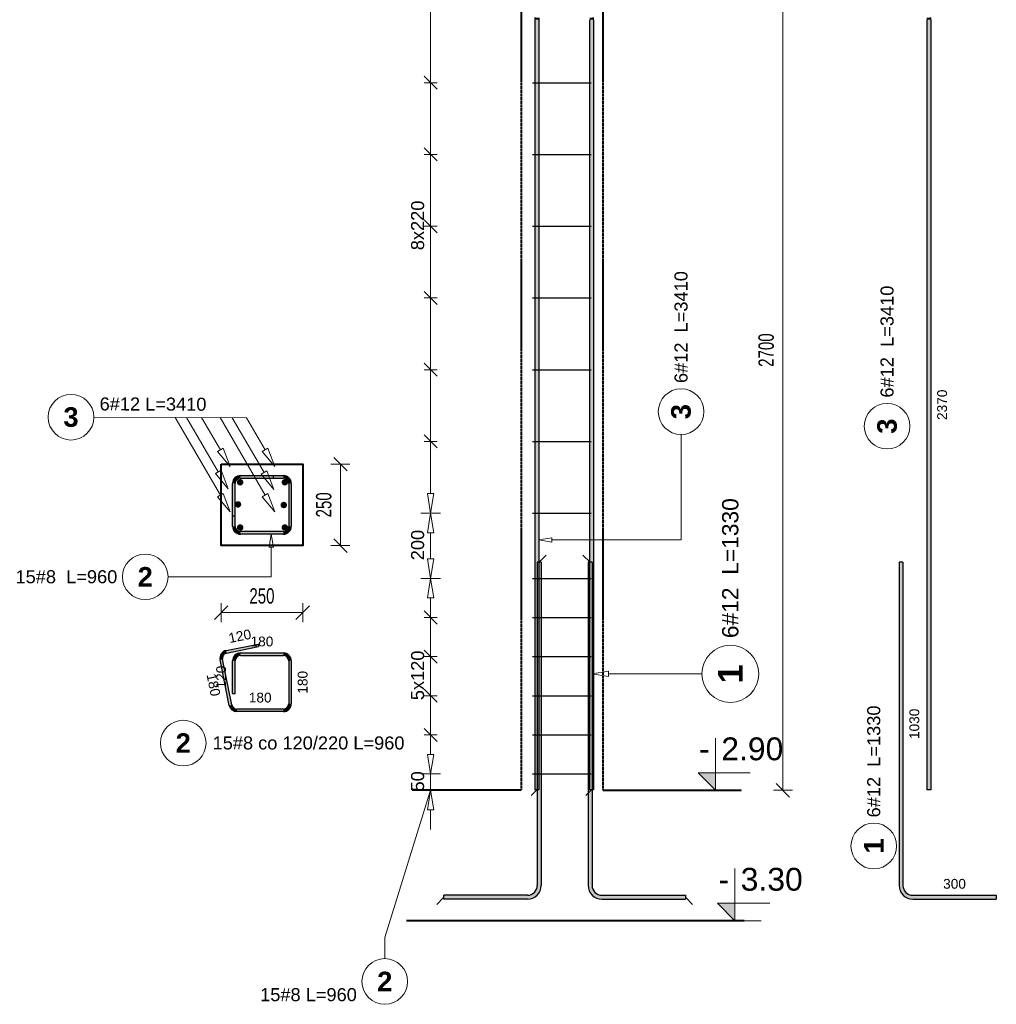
# Model space of a CAD drawing. Extents: x 3922 to 466978, y -142912 to 64503.
# Tile 5 of 62: x 378242 to 381239, y -130198 to -127179. Entities that reach past the tile are written whole.
import ezdxf
from ezdxf.enums import TextEntityAlignment as Align

# ---------------------------------------------------------------- set-up
doc = ezdxf.new("R2010")
doc.units = 0
doc.header["$LTSCALE"] = 10
doc.header["$MEASUREMENT"] = 0
doc.linetypes.add('HIDDEN', pattern=[0.375, 0.25, -0.125])
doc.layers.add('P-Wymiar', color=254, linetype='Continuous', lineweight=9)
doc.layers.add('RCAD_deskowanie', color=3, linetype='Continuous', lineweight=40)
for name, color, linetype in [('RCAD_kształt pręta', 7, 'Continuous'), ('RCAD_opis kształtu pręta', 7, 'Continuous'), ('RCAD_opis rozkładu', 7, 'Continuous'), ('RCAD_pręt wyrzucony', 130, 'Continuous'), ('RCAD_pręty punktowe', 7, 'Continuous'), ('RCAD_rozkład pręta', 7, 'Continuous'), ('RCAD_symbole graficzne', 7, 'Continuous')]:
    doc.layers.add(name, color=color, linetype=linetype)
doc.styles.add('ROMANS', font='arial.ttf', dxfattribs={"width": 0.7})
doc.styles.add('style1', font='arial.ttf')
doc.styles.add('style3', font='arialbd.ttf')
doc.dimstyles.new('A25', dxfattribs={"dimscale": 27, "dimtxt": 1.75, "dimasz": 0.06, "dimexe": 0, "dimexo": 0, "dimgap": 1, "dimtad": 1, "dimdec": 4, "dimrnd": 0.1, "dimdsep": 46, "dimtxsty": 'ROMANS', "dimblk": '[[[[[[[[', "dimcen": 2, "dimdle": 2, "dimse1": 1, "dimse2": 1, "dimclrd": 256, "dimclrt": 1, "dimadec": 0, "dimazin": 0, "dimtfac": 1, "dimtdec": 4, "dimtix": 1, "dimtmove": 2, "dimatfit": 3, "dimldrblk": '[[[[[[[[', "dimfxl": 0, "dimtvp": 0.6, "dimtolj": 1, "dimlwd": -1, "dimarcsym": 0})

# ---------------------------------------------------------------- blocks, each defined once
blk = doc.blocks.new('[[[[[[[[')
at = {"layer": 'P-Wymiar'}
for p, q in [((-12.7, -12.7), (12.7, 12.7)), ((0, 0), (-4.6, 0)), ((0, 18), (0, -18))]:
    blk.add_line(p, q, dxfattribs=at)
blk = doc.blocks.new('*D366')
at = {"layer": 'Defpoints', "color": 0, "transparency": 16777216}
for p in [(379088.9, -128541.6), (379226.4, -128541.6), (379088.9, -128791.6)]:
    blk.add_point(p, dxfattribs=at)
at = {"layer": 'P-Wymiar', "transparency": 16777216}
blk.add_line((379226.4, -128790), (379226.4, -128543.3), dxfattribs=at)
at = {"layer": 'P-Wymiar', "transparency": 16777216, "xscale": 1.62, "yscale": 1.62, "zscale": 1.62}
for p, rotation in [((379226.4, -128541.6), 90), ((379226.4, -128791.6), 270)]:
    blk.add_blockref('[[[[[[[[', p, dxfattribs=dict(at, rotation=rotation))
at = {"layer": 'P-Wymiar', "color": 1, "transparency": 16777216, "insert": (379175.3, -128666.6), "char_height": 47.25, "attachment_point": 5, "rotation": 90, "style": 'ROMANS'}
blk.add_mtext('\\A1;250', dxfattribs=at)
blk = doc.blocks.new('*D367')
at = {"layer": 'Defpoints', "color": 0, "transparency": 16777216}
for p in [(378860.6, -128701.6), (379110.6, -128701.6), (379110.6, -128997.2)]:
    blk.add_point(p, dxfattribs=at)
at = {"layer": 'P-Wymiar', "transparency": 16777216}
blk.add_line((378862.2, -128997.2), (379109, -128997.2), dxfattribs=at)
at = {"layer": 'P-Wymiar', "transparency": 16777216, "xscale": 1.62, "yscale": 1.62, "zscale": 1.62, "rotation": 180}
blk.add_blockref('[[[[[[[[', (378860.6, -128997.2), dxfattribs=at)
at = {"layer": 'P-Wymiar', "transparency": 16777216, "xscale": 1.62, "yscale": 1.62, "zscale": 1.62}
blk.add_blockref('[[[[[[[[', (379110.6, -128997.2), dxfattribs=at)
at = {"layer": 'P-Wymiar', "color": 1, "transparency": 16777216, "insert": (378985.6, -128946.1), "char_height": 47.25, "attachment_point": 5, "style": 'ROMANS'}
blk.add_mtext('\\A1;250', dxfattribs=at)
blk = doc.blocks.new('*D477')
at = {"layer": 'Defpoints', "color": 0, "transparency": 16777216}
for p in [(380826, -126842), (380178.5, -129542), (380583.8, -129542)]:
    blk.add_point(p, dxfattribs=at)
at = {"layer": 'P-Wymiar', "transparency": 16777216}
blk.add_line((380583.8, -126843.6), (380583.8, -129540.4), dxfattribs=at)
at = {"layer": 'P-Wymiar', "transparency": 16777216, "xscale": 1.62, "yscale": 1.62, "zscale": 1.62}
for p, rotation in [((380583.8, -126842), 90), ((380583.8, -129542), 270)]:
    blk.add_blockref('[[[[[[[[', p, dxfattribs=dict(at, rotation=rotation))
at = {"layer": 'P-Wymiar', "color": 1, "transparency": 16777216, "insert": (380532.7, -128192), "char_height": 47.25, "attachment_point": 5, "rotation": 90, "style": 'ROMANS'}
blk.add_mtext('\\A1;2700', dxfattribs=at)

msp = doc.modelspace()

# ---------------------------------------------------------------- hatches: boundary and pattern name
at = {"layer": 'RCAD_kształt pręta'}
h = msp.add_hatch(color=4, dxfattribs=at)
edge = h.paths.add_edge_path(flags=0)
edge.add_line((379823.50269, -127171.67759), (379835.47495, -127172.4931))
edge.add_arc((379925.26688, -127178.60937), 90, 176.10325723, 180)
edge.add_line((379835.26688, -127178.60937), (379823.26688, -127178.60937))
edge.add_arc((379925.26688, -127178.60937), 102, 536.10325723, 540, ccw=False)
for points in [[(379823.26688, -127178.60937), (379835.26688, -127178.60937), (379835.26688, -129540.67669), (379823.26688, -129540.67669)], [(379990.86509, -127178.60937), (380002.86509, -127178.60937), (380002.86509, -129540.67669), (379990.86509, -129540.67669)], [(378919.57002, -128584.64691), (378919.57002, -128576.64691), (379051.57002, -128576.64691), (379051.57002, -128584.64691)], [(378919.57002, -128584.64691), (378919.57002, -128576.64691), (379019.57002, -128576.64691), (379019.57002, -128584.64691)], [(378903.57002, -128700.64691), (378895.57002, -128700.64691), (378895.57002, -128600.64691), (378903.57002, -128600.64691)], [(378903.57002, -128732.64691), (378895.57002, -128732.64691), (378895.57002, -128600.64691), (378903.57002, -128600.64691)], [(379067.57002, -128600.64691), (379075.57002, -128600.64691), (379075.57002, -128732.64691), (379067.57002, -128732.64691)], [(379051.57002, -128748.64691), (379051.57002, -128756.64691), (378919.57002, -128756.64691), (378919.57002, -128748.64691)], [(379830.17065, -128842.39868), (379842.17065, -128842.39868), (379842.17065, -129834.04463), (379830.17065, -129834.04463)], [(379986.442, -128842.39868), (379998.442, -128842.39868), (379998.442, -129834.04463), (379986.442, -129834.04463)], [(379800.17065, -129864.04463), (379800.17065, -129876.04463), (379543.76428, -129876.04463), (379543.76428, -129864.04463)], [(380028.442, -129876.04463), (380028.442, -129864.04463), (380284.84836, -129864.04463), (380284.84836, -129876.04463)]]:
    msp.add_hatch(color=4, dxfattribs=at).paths.add_polyline_path(points, flags=0)
h = msp.add_hatch(color=4, dxfattribs=at)
edge = h.paths.add_edge_path(flags=0)
edge.add_line((380002.86509, -127178.60937), (379990.86509, -127178.60937))
edge.add_arc((379900.86509, -127178.60937), 90, 0, 3.89674277)
edge.add_line((379990.65702, -127172.4931), (380002.62928, -127171.67759))
edge.add_arc((379900.86509, -127178.60937), 102, 360, 363.89674277, ccw=False)
h = msp.add_hatch(color=4, dxfattribs=at)
edge = h.paths.add_edge_path(flags=0)
edge.add_line((378919.57002, -128576.64691), (378919.57002, -128584.64691))
edge.add_arc((378919.57002, -128600.64691), 16, 90, 180)
edge.add_line((378903.57002, -128600.64691), (378895.57002, -128600.64691))
edge.add_arc((378919.57002, -128600.64691), 24, 450, 540, ccw=False)
h = msp.add_hatch(color=4, dxfattribs=at)
edge = h.paths.add_edge_path(flags=0)
edge.add_line((378919.57002, -128576.64691), (378919.57002, -128584.64691))
edge.add_arc((378919.57002, -128600.64691), 16, 90, 180)
edge.add_line((378903.57002, -128600.64691), (378895.57002, -128600.64691))
edge.add_arc((378919.57002, -128600.64691), 24, 450, 540, ccw=False)
h = msp.add_hatch(color=4, dxfattribs=at)
edge = h.paths.add_edge_path(flags=0)
edge.add_line((379075.57002, -128600.64691), (379067.57002, -128600.64691))
edge.add_arc((379051.57002, -128600.64691), 16, 0, 90)
edge.add_line((379051.57002, -128584.64691), (379051.57002, -128576.64691))
edge.add_arc((379051.57002, -128600.64691), 24, 360, 450, ccw=False)
h = msp.add_hatch(color=4, dxfattribs=at)
edge = h.paths.add_edge_path(flags=0)
edge.add_line((378895.57002, -128732.64691), (378903.57002, -128732.64691))
edge.add_arc((378919.57002, -128732.64691), 16, 180, 270)
edge.add_line((378919.57002, -128748.64691), (378919.57002, -128756.64691))
edge.add_arc((378919.57002, -128732.64691), 24, 540, 630, ccw=False)
h = msp.add_hatch(color=4, dxfattribs=at)
edge = h.paths.add_edge_path(flags=0)
edge.add_line((379051.57002, -128756.64691), (379051.57002, -128748.64691))
edge.add_arc((379051.57002, -128732.64691), 16, -90, 0)
edge.add_line((379067.57002, -128732.64691), (379075.57002, -128732.64691))
edge.add_arc((379051.57002, -128732.64691), 24, 270, 360, ccw=False)
h = msp.add_hatch(color=4, dxfattribs=at)
edge = h.paths.add_edge_path(flags=0)
edge.add_line((379800.17065, -129876.04463), (379800.17065, -129864.04463))
edge.add_arc((379800.17065, -129834.04463), 30, -90, 0)
edge.add_line((379830.17065, -129834.04463), (379842.17065, -129834.04463))
edge.add_arc((379800.17065, -129834.04463), 42, 270, 360, ccw=False)
h = msp.add_hatch(color=4, dxfattribs=at)
edge = h.paths.add_edge_path(flags=0)
edge.add_line((379986.442, -129834.04463), (379998.442, -129834.04463))
edge.add_arc((380028.442, -129834.04463), 30, 180, 270)
edge.add_line((380028.442, -129864.04463), (380028.442, -129876.04463))
edge.add_arc((380028.442, -129834.04463), 42, 540, 630, ccw=False)
at = {"layer": 'RCAD_pręt wyrzucony'}
h = msp.add_hatch(color=4, dxfattribs=at)
edge = h.paths.add_edge_path(flags=0)
edge.add_line((381037.51419, -127178.60937), (381025.51419, -127178.60937))
edge.add_arc((380935.51419, -127178.60937), 90, 0, 3.89674277)
edge.add_line((381025.30613, -127172.4931), (381037.27838, -127171.67759))
edge.add_arc((380935.51419, -127178.60937), 102, 360, 363.89674277, ccw=False)
for points in [[(381025.51419, -127178.60937), (381037.51419, -127178.60937), (381037.51419, -129540.67669), (381025.51419, -129540.67669)], [(380940.34378, -128842.39868), (380952.34378, -128842.39868), (380952.34378, -129834.04463), (380940.34378, -129834.04463)], [(378877.26939, -129121.18759), (378875.68004, -129113.34706), (378973.6867, -129093.48013), (378975.27605, -129101.32066)], [(378919.57002, -129128.78286), (378919.57002, -129120.78286), (379051.57002, -129120.78286), (379051.57002, -129128.78286)], [(378893.12905, -129279.96157), (378885.28852, -129281.55093), (378856.92651, -129141.63672), (378864.76704, -129140.04737)], [(378903.57002, -129244.78286), (378895.57002, -129244.78286), (378895.57002, -129144.78286), (378903.57002, -129144.78286)], [(379067.57002, -129144.78286), (379075.57002, -129144.78286), (379075.57002, -129276.78286), (379067.57002, -129276.78286)], [(379051.57002, -129292.78286), (379051.57002, -129300.78286), (378908.81012, -129300.78286), (378908.81012, -129292.78286)], [(380982.34378, -129876.04463), (380982.34378, -129864.04463), (381238.75015, -129864.04463), (381238.75015, -129876.04463)]]:
    msp.add_hatch(color=4, dxfattribs=at).paths.add_polyline_path(points, flags=0)
h = msp.add_hatch(color=4, dxfattribs=at)
edge = h.paths.add_edge_path(flags=0)
edge.add_line((378875.68004, -129113.34706), (378877.26939, -129121.18759))
edge.add_arc((378880.4481, -129136.86866), 16, 101.4591559, 191.4591559)
edge.add_line((378864.76704, -129140.04737), (378856.92651, -129141.63672))
edge.add_arc((378880.4481, -129136.86866), 24, 461.4591559, 551.4591559, ccw=False)
h = msp.add_hatch(color=4, dxfattribs=at)
edge = h.paths.add_edge_path(flags=0)
edge.add_line((378919.57002, -129120.78286), (378919.57002, -129128.78286))
edge.add_arc((378919.57002, -129144.78286), 16, 90, 180)
edge.add_line((378903.57002, -129144.78286), (378895.57002, -129144.78286))
edge.add_arc((378919.57002, -129144.78286), 24, 450, 540, ccw=False)
h = msp.add_hatch(color=4, dxfattribs=at)
edge = h.paths.add_edge_path(flags=0)
edge.add_line((379075.57002, -129144.78286), (379067.57002, -129144.78286))
edge.add_arc((379051.57002, -129144.78286), 16, 0, 90)
edge.add_line((379051.57002, -129128.78286), (379051.57002, -129120.78286))
edge.add_arc((379051.57002, -129144.78286), 24, 360, 450, ccw=False)
h = msp.add_hatch(color=4, dxfattribs=at)
edge = h.paths.add_edge_path(flags=0)
edge.add_line((378885.28852, -129281.55093), (378893.12905, -129279.96157))
edge.add_arc((378908.81012, -129276.78286), 16, -168.5408441, -90)
edge.add_line((378908.81012, -129292.78286), (378908.81012, -129300.78286))
edge.add_arc((378908.81012, -129276.78286), 24, 191.4591559, 270, ccw=False)
h = msp.add_hatch(color=4, dxfattribs=at)
edge = h.paths.add_edge_path(flags=0)
edge.add_line((379051.57002, -129300.78286), (379051.57002, -129292.78286))
edge.add_arc((379051.57002, -129276.78286), 16, -90, 0)
edge.add_line((379067.57002, -129276.78286), (379075.57002, -129276.78286))
edge.add_arc((379051.57002, -129276.78286), 24, 270, 360, ccw=False)
h = msp.add_hatch(color=4, dxfattribs=at)
edge = h.paths.add_edge_path(flags=0)
edge.add_line((380940.34378, -129834.04463), (380952.34378, -129834.04463))
edge.add_arc((380982.34378, -129834.04463), 30, 180, 270)
edge.add_line((380982.34378, -129864.04463), (380982.34378, -129876.04463))
edge.add_arc((380982.34378, -129834.04463), 42, 540, 630, ccw=False)
at = {"layer": 'RCAD_pręty punktowe'}
h = msp.add_hatch(color=1, dxfattribs=at)
edge = h.paths.add_edge_path(flags=0)
edge.add_arc((378918.60432, -128597.27438), 10, 0, 360)
h = msp.add_hatch(color=1, dxfattribs=at)
edge = h.paths.add_edge_path(flags=0)
edge.add_arc((379055.81251, -128597.27438), 10, 0, 360)
h = msp.add_hatch(color=1, dxfattribs=at)
edge = h.paths.add_edge_path(flags=0)
edge.add_arc((378912.14028, -128665.18299), 10, 0, 360)
h = msp.add_hatch(color=1, dxfattribs=at)
edge = h.paths.add_edge_path(flags=0)
edge.add_arc((379052.59708, -128667.09247), 10, 0, 360)
h = msp.add_hatch(color=1, dxfattribs=at)
edge = h.paths.add_edge_path(flags=0)
edge.add_arc((378918.68536, -128736.15004), 10, 0, 360)
h = msp.add_hatch(color=1, dxfattribs=at)
edge = h.paths.add_edge_path(flags=0)
edge.add_arc((379055.81251, -128736.15004), 10, 0, 360)
at = {"layer": 'RCAD_symbole graficzne'}
for points in [[(380323.78735, -129488.64289), (380377.12068, -129541.97622), (380377.12068, -129488.64289)], [(380383.42747, -129888.64289), (380436.7608, -129941.97622), (380436.7608, -129888.64289)]]:
    msp.add_hatch(color=1, dxfattribs=at).paths.add_polyline_path(points, flags=0)

# ---------------------------------------------------------------- linework, layer by layer
at = {"layer": 'RCAD_deskowanie', "linetype": 'HIDDEN'}
for p, q in [((379781.08094, -126841.97622), (379781.08094, -129541.97622)), ((380031.08094, -126841.97622), (380031.08094, -129541.97622))]:
    msp.add_line(p, q, dxfattribs=at)
at = {"layer": 'RCAD_deskowanie', "linetype": 'Continuous'}
for p, q in [((379781.08094, -129541.97622), (379445.98302, -129541.97622)), ((380031.08094, -129541.97622), (380456.17886, -129541.97622)), ((380465.02436, -129941.97622), (379429.38423, -129941.97622))]:
    msp.add_line(p, q, dxfattribs=at)
at = {"layer": 'RCAD_deskowanie'}
msp.add_line((379781.08094, -129941.97622), (379445.98302, -129941.97622), dxfattribs=at)
msp.add_lwpolyline([(378860.57002, -128541.64691), (379110.57002, -128541.64691), (379110.57002, -128791.64691), (378860.57002, -128791.64691)], close=True, dxfattribs=at)
at = {"layer": 'RCAD_kształt pręta', "color": 4}
for p, q in [((379823.26688, -127178.60937), (379823.26688, -129540.67669)), ((379835.26688, -127178.60937), (379835.26688, -129540.67669)), ((379990.86509, -127178.60937), (379990.86509, -129540.67669)), ((380002.86509, -127178.60937), (380002.86509, -129540.67669)), ((378919.57002, -128576.64691), (379051.57002, -128576.64691)), ((378919.57002, -128576.64691), (379019.57002, -128576.64691)), ((379019.57002, -128576.64691), (379019.57002, -128584.64691)), ((378895.57002, -128700.64691), (378895.57002, -128600.64691)), ((378895.57002, -128732.64691), (378895.57002, -128600.64691)), ((378903.57002, -128700.64691), (378903.57002, -128600.64691)), ((378903.57002, -128732.64691), (378903.57002, -128600.64691)), ((378919.57002, -128584.64691), (379051.57002, -128584.64691)), ((378919.57002, -128584.64691), (379019.57002, -128584.64691)), ((379067.57002, -128600.64691), (379067.57002, -128732.64691)), ((379075.57002, -128600.64691), (379075.57002, -128732.64691)), ((378895.57002, -128700.64691), (378903.57002, -128700.64691)), ((379051.57002, -128748.64691), (378919.57002, -128748.64691)), ((379051.57002, -128756.64691), (378919.57002, -128756.64691)), ((379830.17065, -128842.39868), (379830.17065, -129834.04463)), ((379842.17065, -128842.39868), (379830.17065, -128842.39868)), ((379842.17065, -128842.39868), (379842.17065, -129834.04463)), ((379986.442, -128842.39868), (379986.442, -129834.04463)), ((379998.442, -128842.39868), (379986.442, -128842.39868)), ((379998.442, -128842.39868), (379998.442, -129834.04463)), ((379835.26688, -129540.67669), (379823.26688, -129540.67669)), ((380002.86509, -129540.67669), (379990.86509, -129540.67669)), ((379800.17065, -129864.04463), (379543.76428, -129864.04463)), ((379543.76428, -129876.04463), (379543.76428, -129864.04463)), ((379800.17065, -129876.04463), (379543.76428, -129876.04463)), ((380028.442, -129864.04463), (380284.84836, -129864.04463)), ((380028.442, -129876.04463), (380284.84836, -129876.04463)), ((380284.84836, -129864.04463), (380284.84836, -129876.04463))]:
    msp.add_line(p, q, dxfattribs=at)
at = {"layer": 'RCAD_kształt pręta', "color": 2, "lineweight": 5}
for p, q in [((379836.17065, -128842.39868), (379858.04565, -128820.52368)), ((379992.442, -128842.39868), (379970.567, -128820.52368)), ((379829.26688, -129540.67669), (379811.76688, -129558.17669)), ((379996.86509, -129540.67669), (379979.36509, -129558.17669)), ((379543.76428, -129870.04463), (379521.88928, -129891.91963)), ((380284.84836, -129870.04463), (380306.72336, -129891.91963))]:
    msp.add_line(p, q, dxfattribs=at)
at = {"layer": 'RCAD_kształt pręta', "color": 4}
for centre, radius, start, end in [((379925.26688, -127178.60937), 102, 176.10325723, 180), ((379925.26688, -127178.60937), 90, 176.10325723, 180), ((379900.86509, -127178.60937), 102, 360, 3.89674277), ((378919.57002, -128600.64691), 24, 90, 180), ((378919.57002, -128600.64691), 24, 90, 180), ((379051.57002, -128600.64691), 24, 360, 90), ((378919.57002, -128600.64691), 16, 90, 180), ((378919.57002, -128600.64691), 16, 90, 180), ((379051.57002, -128600.64691), 16, 360, 90), ((378919.57002, -128732.64691), 24, 180, 270), ((378919.57002, -128732.64691), 16, 180, 270), ((379051.57002, -128732.64691), 16, 270, 360), ((379051.57002, -128732.64691), 24, 270, 0), ((379800.17065, -129834.04463), 30, 270, 360), ((379800.17065, -129834.04463), 42, 270, 0), ((380028.442, -129834.04463), 42, 180, 270), ((380028.442, -129834.04463), 30, 180, 270)]:
    msp.add_arc(centre, radius, start, end, dxfattribs=at)
at = {"layer": 'RCAD_opis kształtu pręta', "color": 8, "lineweight": 0}
for p, q in [((380271.594, -128500.32384), (380271.594, -128450.67964)), ((380271.594, -128774.07287), (380271.594, -128500.32384)), ((379007.56655, -128796.64691), (379014.23321, -128756.64691)), ((379014.23321, -128756.64691), (379020.89988, -128796.64691)), ((379835.26688, -128774.07287), (379875.26688, -128767.4062)), ((379875.26688, -128780.73953), (379835.26688, -128774.07287)), ((379875.26688, -128780.73953), (379875.26688, -128767.4062)), ((380271.594, -128774.07287), (379875.26688, -128774.07287)), ((379007.56655, -128796.64691), (379020.89988, -128796.64691)), ((379014.23321, -128887.3067), (379014.23321, -128796.64691)), ((379014.23321, -128887.3067), (378697.40291, -128887.3067)), ((379998.442, -129184.85896), (380048.442, -129176.52562)), ((380048.442, -129193.19229), (380048.442, -129176.52562)), ((380048.442, -129193.19229), (379998.442, -129184.85896)), ((380128.15862, -129184.85896), (380048.442, -129184.85896)), ((380128.15862, -129184.85896), (380128.15862, -129184.85896)), ((380128.15862, -129184.85896), (380335.17136, -129184.85896))]:
    msp.add_line(p, q, dxfattribs=at)
for centre, radius in [((380271.594, -128380.67964), 70), ((378627.40291, -128887.3067), 70), ((380422.67136, -129184.85896), 87.5)]:
    msp.add_circle(centre, radius, dxfattribs=at)
at = {"layer": 'RCAD_opis rozkładu', "color": 8, "lineweight": 0}
for p, q in [((379503.15698, -127371.97622), (379503.15698, -127151.97622)), ((379523.15698, -127391.97622), (379483.15698, -127351.97622)), ((379483.15698, -127371.97622), (379523.15698, -127371.97622)), ((379503.15698, -127591.97622), (379503.15698, -127371.97622)), ((379523.15698, -127611.97622), (379483.15698, -127571.97622)), ((379483.15698, -127591.97622), (379523.15698, -127591.97622)), ((379503.15698, -127811.97622), (379503.15698, -127591.97622)), ((379523.15698, -127831.97622), (379483.15698, -127791.97622)), ((379483.15698, -127811.97622), (379523.15698, -127811.97622)), ((379503.15698, -127921.97622), (379503.15698, -127811.97622)), ((379503.15698, -127921.97622), (379503.15698, -128031.97622)), ((379483.15698, -128011.97622), (379523.15698, -128051.97622)), ((379483.15698, -128031.97622), (379523.15698, -128031.97622)), ((379503.15698, -128031.97622), (379503.15698, -128251.97622)), ((379483.15698, -128231.97622), (379523.15698, -128271.97622)), ((379483.15698, -128251.97622), (379523.15698, -128251.97622)), ((379503.15698, -128251.97622), (379503.15698, -128471.97622)), ((378719.444, -128398.42161), (378469.67494, -128397.83115)), ((378719.444, -128398.42161), (378858.24352, -128636.48334)), ((378719.444, -128398.42161), (378938.17842, -128399.5145)), ((378754.37732, -128398.59615), (378851.69844, -128565.51629)), ((378800.56936, -128398.82695), (378858.16248, -128497.60768)), ((378856.97178, -128399.10876), (378995.37067, -128636.48334)), ((378894.12792, -128399.2944), (378992.15524, -128567.42577)), ((378938.17842, -128399.5145), (378995.37067, -128497.60768)), ((379483.15698, -128451.97622), (379523.15698, -128491.97622)), ((379483.15698, -128471.97622), (379523.15698, -128471.97622)), ((379503.15698, -128471.97622), (379503.15698, -128631.97622)), ((378866.80138, -128492.57086), (378849.52359, -128502.6445)), ((378888.3834, -128549.44103), (378849.52359, -128502.6445)), ((378866.80138, -128492.57086), (378888.3834, -128549.44103)), ((379004.00957, -128492.57086), (378986.73178, -128502.6445)), ((379025.59159, -128549.44103), (378986.73178, -128502.6445)), ((379004.00957, -128492.57086), (379025.59159, -128549.44103)), ((378860.33733, -128560.47947), (378843.05955, -128570.55311)), ((378881.91936, -128617.34964), (378843.05955, -128570.55311)), ((378860.33733, -128560.47947), (378881.91936, -128617.34964)), ((379000.79413, -128562.38895), (378983.51635, -128572.46259)), ((379022.37616, -128619.25912), (378983.51635, -128572.46259)), ((379000.79413, -128562.38895), (379022.37616, -128619.25912)), ((378866.88242, -128631.44652), (378849.60463, -128641.52016)), ((378866.88242, -128631.44652), (378888.46444, -128688.31669)), ((379004.00957, -128631.44652), (378986.73178, -128641.52016)), ((379004.00957, -128631.44652), (379025.59159, -128688.31669)), ((379503.15698, -128691.97622), (379493.15698, -128631.97622)), ((379513.15698, -128631.97622), (379493.15698, -128631.97622)), ((379513.15698, -128631.97622), (379503.15698, -128691.97622)), ((378888.46444, -128688.31669), (378849.60463, -128641.52016)), ((379025.59159, -128688.31669), (378986.73178, -128641.52016)), ((379473.15698, -128691.97622), (379533.15698, -128691.97622)), ((379473.15698, -128691.97622), (379533.15698, -128691.97622)), ((379493.15698, -128751.97622), (379503.15698, -128691.97622)), ((379503.15698, -128691.97622), (379513.15698, -128751.97622)), ((379493.15698, -128751.97622), (379513.15698, -128751.97622)), ((379503.15698, -128791.97622), (379503.15698, -128751.97622)), ((379503.15698, -128791.97622), (379503.15698, -128831.97622)), ((379503.15698, -128891.97622), (379493.15698, -128831.97622)), ((379513.15698, -128831.97622), (379493.15698, -128831.97622)), ((379513.15698, -128831.97622), (379503.15698, -128891.97622)), ((379473.15698, -128891.97622), (379533.15698, -128891.97622)), ((379473.15698, -128891.97622), (379533.15698, -128891.97622)), ((379493.15698, -128951.97622), (379503.15698, -128891.97622)), ((379503.15698, -128891.97622), (379513.15698, -128951.97622)), ((379493.15698, -128951.97622), (379513.15698, -128951.97622)), ((379503.15698, -129011.97622), (379503.15698, -128951.97622)), ((379523.15698, -129031.97622), (379483.15698, -128991.97622)), ((379483.15698, -129011.97622), (379523.15698, -129011.97622)), ((379503.15698, -129131.97622), (379503.15698, -129011.97622)), ((379523.15698, -129151.97622), (379483.15698, -129111.97622)), ((379483.15698, -129131.97622), (379523.15698, -129131.97622)), ((379503.15698, -129191.97622), (379503.15698, -129131.97622)), ((379503.15698, -129191.97622), (379503.15698, -129251.97622)), ((379483.15698, -129231.97622), (379523.15698, -129271.97622)), ((379483.15698, -129251.97622), (379523.15698, -129251.97622)), ((379503.15698, -129251.97622), (379503.15698, -129371.97622)), ((379483.15698, -129351.97622), (379523.15698, -129391.97622)), ((379483.15698, -129371.97622), (379523.15698, -129371.97622)), ((379503.15698, -129371.97622), (379503.15698, -129431.97622)), ((379503.15698, -129491.97622), (379493.15698, -129431.97622)), ((379513.15698, -129431.97622), (379493.15698, -129431.97622)), ((379513.15698, -129431.97622), (379503.15698, -129491.97622)), ((379473.15698, -129491.97622), (379533.15698, -129491.97622)), ((379503.15698, -129491.97622), (379503.15698, -129541.97622)), ((379362.37203, -129993.65006), (379503.15698, -129541.97622)), ((379473.15698, -129541.97622), (379533.15698, -129541.97622)), ((379493.15698, -129601.97622), (379503.15698, -129541.97622)), ((379503.15698, -129541.97622), (379513.15698, -129601.97622)), ((379493.15698, -129601.97622), (379513.15698, -129601.97622)), ((379503.15698, -129661.97622), (379503.15698, -129601.97622)), ((379362.37203, -129993.65006), (379362.37203, -130058.3406))]:
    msp.add_line(p, q, dxfattribs=at)
for centre in [(378399.67513, -128397.66567), (379362.37203, -130128.3406)]:
    msp.add_circle(centre, 70, dxfattribs=at)
at = {"layer": 'RCAD_pręt wyrzucony', "color": 4}
for p, q in [((381025.51419, -127178.60937), (381025.51419, -129540.67669)), ((381037.51419, -127178.60937), (381037.51419, -129540.67669)), ((380940.34378, -128842.39868), (380940.34378, -129834.04463)), ((380952.34378, -128842.39868), (380940.34378, -128842.39868)), ((380952.34378, -128842.39868), (380952.34378, -129834.04463)), ((378875.68004, -129113.34706), (378973.6867, -129093.48013)), ((378973.6867, -129093.48013), (378975.27605, -129101.32066)), ((378877.26939, -129121.18759), (378975.27605, -129101.32066)), ((378919.57002, -129120.78286), (379051.57002, -129120.78286)), ((378885.28852, -129281.55093), (378856.92651, -129141.63672)), ((378893.12905, -129279.96157), (378864.76704, -129140.04737)), ((378895.57002, -129244.78286), (378895.57002, -129144.78286)), ((378903.57002, -129244.78286), (378903.57002, -129144.78286)), ((378919.57002, -129128.78286), (379051.57002, -129128.78286)), ((379067.57002, -129144.78286), (379067.57002, -129276.78286)), ((379075.57002, -129144.78286), (379075.57002, -129276.78286)), ((378895.57002, -129244.78286), (378903.57002, -129244.78286)), ((379051.57002, -129292.78286), (378908.81012, -129292.78286)), ((379051.57002, -129300.78286), (378908.81012, -129300.78286)), ((381037.51419, -129540.67669), (381025.51419, -129540.67669)), ((380982.34378, -129864.04463), (381238.75015, -129864.04463)), ((380982.34378, -129876.04463), (381238.75015, -129876.04463)), ((381238.75015, -129864.04463), (381238.75015, -129876.04463))]:
    msp.add_line(p, q, dxfattribs=at)
at = {"layer": 'RCAD_pręt wyrzucony', "color": 8, "lineweight": 0}
for centre in [(380903.74741, -128425.2246), (378744.11812, -129397.04424), (380862.87311, -129712.82651)]:
    msp.add_circle(centre, 70, dxfattribs=at)
at = {"layer": 'RCAD_pręt wyrzucony', "color": 4}
for centre, radius, start, end in [((380935.51419, -127178.60937), 102, 360, 3.89674277), ((378880.4481, -129136.86866), 24, 101.4591559, 191.4591559), ((378880.4481, -129136.86866), 16, 101.4591559, 191.4591559), ((378919.57002, -129144.78286), 24, 90, 180), ((379051.57002, -129144.78286), 24, 360, 90), ((378919.57002, -129144.78286), 16, 90, 180), ((379051.57002, -129144.78286), 16, 360, 90), ((378908.81012, -129276.78286), 24, 191.4591559, 270), ((378908.81012, -129276.78286), 16, 191.4591559, 270), ((379051.57002, -129276.78286), 16, 270, 360), ((379051.57002, -129276.78286), 24, 270, 0), ((380982.34378, -129834.04463), 42, 180, 270), ((380982.34378, -129834.04463), 30, 180, 270)]:
    msp.add_arc(centre, radius, start, end, dxfattribs=at)
at = {"layer": 'RCAD_rozkład pręta', "color": 7, "linetype": 'ByBlock', "lineweight": 30}
for p, q in [((379816.08094, -127371.97622), (379996.08094, -127371.97622)), ((379816.08094, -127591.97622), (379996.08094, -127591.97622)), ((379816.08094, -127811.97622), (379996.08094, -127811.97622)), ((379816.08094, -128031.97622), (379996.08094, -128031.97622)), ((379816.08094, -128251.97622), (379996.08094, -128251.97622)), ((379816.08094, -128471.97622), (379996.08094, -128471.97622)), ((379816.08094, -128691.97622), (379996.08094, -128691.97622)), ((379816.08094, -128891.97622), (379996.08094, -128891.97622)), ((379816.08094, -129011.97622), (379996.08094, -129011.97622)), ((379816.08094, -129131.97622), (379996.08094, -129131.97622)), ((379816.08094, -129251.97622), (379996.08094, -129251.97622)), ((379816.08094, -129371.97622), (379996.08094, -129371.97622)), ((379816.08094, -129491.97622), (379996.08094, -129491.97622))]:
    msp.add_line(p, q, dxfattribs=at)
at = {"layer": 'RCAD_symbole graficzne', "color": 1, "lineweight": 0}
for p, q in [((380377.12068, -129541.97622), (380377.12068, -129381.97622)), ((380483.78735, -129488.64289), (380323.78735, -129488.64289)), ((380323.78735, -129488.64289), (380377.12068, -129541.97622)), ((380457.12068, -129541.97622), (380297.12068, -129541.97622)), ((380436.7608, -129941.97622), (380436.7608, -129781.97622)), ((380543.42747, -129888.64289), (380383.42747, -129888.64289)), ((380383.42747, -129888.64289), (380436.7608, -129941.97622)), ((380516.7608, -129941.97622), (380356.7608, -129941.97622))]:
    msp.add_line(p, q, dxfattribs=at)

# ---------------------------------------------------------------- texts
at = {"layer": 'RCAD_opis kształtu pręta', "color": 1, "attachment_point": 5, "rotation": 90}
for s, insert, char_height, style in [('6#12  L=3410', (380271.594, -128121.37541), 40, 'style1'), ('3', (380271.594, -128380.67964), 60, 'style3'), ('6#12  L=1330', (380422.67136, -128860.72867), 50, 'style1'), ('1', (380422.67136, -129184.85896), 75, 'style3')]:
    msp.add_mtext(s, dxfattribs=dict(at, insert=insert, char_height=char_height, style=style))
at = {"layer": 'RCAD_opis kształtu pręta', "color": 1, "attachment_point": 5}
for s, insert, char_height, style in [('2', (378627.40291, -128887.3067), 60, 'style3'), ('15#8  L=960', (378385.62938, -128887.3067), 40, 'style1')]:
    msp.add_mtext(s, dxfattribs=dict(at, insert=insert, char_height=char_height, style=style))
at = {"layer": 'RCAD_opis rozkładu', "color": 2, "char_height": 40, "style": 'style1'}
for s, insert, attachment_point, rotation in [('8x220', (379483.5799, -127885.63243), 7, 90), ('6#12 L=3410', (378651.33807, -128357.72707), 5, 359.8275742), ('200', (379483.5799, -128836.43734), 7, 90), ('5x120', (379483.5799, -129265.60515), 7, 90), ('50', (379483.5799, -129545.5574), 7, 90)]:
    msp.add_mtext(s, dxfattribs=dict(at, insert=insert, attachment_point=attachment_point, rotation=rotation))
at = {"layer": 'RCAD_opis rozkładu', "color": 1, "insert": (378399.67513, -128397.66567), "char_height": 60, "attachment_point": 5, "rotation": 359.8275742, "style": 'style3'}
msp.add_mtext('3', dxfattribs=at)
at = {"layer": 'RCAD_opis rozkładu', "color": 1, "insert": (379362.37203, -130128.3406), "char_height": 60, "attachment_point": 5, "style": 'style3'}
msp.add_mtext('2', dxfattribs=at)
at = {"layer": 'RCAD_opis rozkładu', "color": 2, "insert": (379128.36112, -130169.02273), "char_height": 40, "attachment_point": 5, "style": 'style1'}
msp.add_mtext('15#8 L=960', dxfattribs=at)
at = {"layer": 'RCAD_pręt wyrzucony', "color": 2, "char_height": 40, "attachment_point": 5, "rotation": 90, "style": 'style1'}
for s, insert in [('6#12  L=3410', (380903.74741, -128165.92038)), ('6#12  L=1330', (380862.87311, -129453.52228))]:
    msp.add_mtext(s, dxfattribs=dict(at, insert=insert))
at = {"layer": 'RCAD_pręt wyrzucony', "color": 1, "attachment_point": 5}
for s, insert, char_height, rotation, style in [('2370', (381072.51419, -128359.64303), 30, 90, 'style1'), ('3', (380903.74741, -128425.2246), 60, 90, 'style3'), ('120', (378917.72994, -129069.11126), 30, 11.4591559, 'style1'), ('120', (378860.57002, -129194.78286), 30, 90, 'style1'), ('180', (379110.57002, -129210.78286), 30, 90, 'style1'), ('180', (378836.80518, -129218.54725), 30, 281.4591559, 'style1'), ('1030', (380987.34378, -129338.22166), 30, 90, 'style1'), ('1', (380862.87311, -129712.82651), 60, 90, 'style3')]:
    msp.add_mtext(s, dxfattribs=dict(at, insert=insert, char_height=char_height, rotation=rotation, style=style))
for s, insert, char_height, style in [('180', (378985.57002, -129085.78286), 30, 'style1'), ('180', (378980.19007, -129257.78286), 30, 'style1'), ('2', (378744.11812, -129397.04424), 60, 'style3'), ('300', (381110.54696, -129829.04463), 30, 'style1')]:
    msp.add_mtext(s, dxfattribs=dict(at, insert=insert, char_height=char_height, style=style))
at = {"layer": 'RCAD_pręt wyrzucony', "color": 2, "insert": (378834.11812, -129397.04424), "char_height": 40, "attachment_point": 4, "style": 'style1'}
msp.add_mtext('15#8 co 120/220 L=960', dxfattribs=at)
at = {"layer": 'RCAD_symbole graficzne', "color": 2, "style": 'style1'}
for s, p in [('2.90 ', (380394.89846, -129470.86511)), ('3.30 ', (380454.53858, -129870.86511))]:
    msp.add_text(s, height=70, dxfattribs=at).set_placement(p, align=Align.BOTTOM_LEFT)
for p in [(380359.34291, -129470.86511), (380418.98302, -129870.86511)]:
    msp.add_text('-', height=70, dxfattribs=at).set_placement(p, align=Align.BOTTOM_RIGHT)

# ---------------------------------------------------------------- dimensions: what is measured, and where the dimension line sits
at = {"layer": 'P-Wymiar'}
dim = msp.add_linear_dim(base=(380583.8226, -129541.97622), p1=(380826.03044, -126841.97622), p2=(380178.48654, -129541.97622), angle=90, dimstyle='A25', override={"dimfxl": 0.18, "dimfxlon": 1}, dxfattribs=at)
dim.commit()
dim.dimension.update_dxf_attribs({"geometry": '*D477', "text_midpoint": (380532.69802, -128191.97622)})
dim = msp.add_linear_dim(base=(379226.44614, -128541.64691), p1=(379088.88112, -128791.64691), p2=(379088.88112, -128541.64691), angle=90, dimstyle='A25', dxfattribs=at)
dim.commit()
dim.dimension.update_dxf_attribs({"geometry": '*D366', "text_midpoint": (379175.32157, -128666.64691)})
dim = msp.add_linear_dim(base=(379110.57002, -128997.21078), p1=(378860.57002, -128701.60064), p2=(379110.57002, -128701.60064), dimstyle='A25', dxfattribs=at)
dim.commit()
dim.dimension.update_dxf_attribs({"geometry": '*D367', "text_midpoint": (378985.57002, -128946.08621)})

doc.saveas('drawing.dxf')
